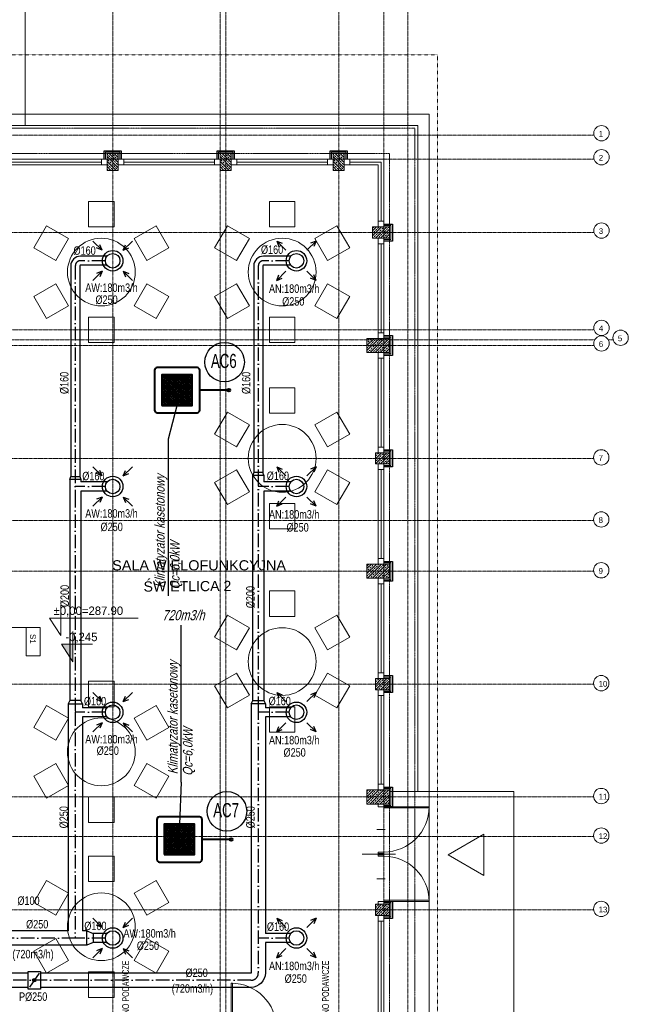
# Model space of a CAD drawing. Header units: millimetres. Extents: x 49908 to 79848, y -11883 to -3092.
# Tile 220 of 222: x 77326 to 78403, y -5794 to -4049. Entities that reach past the tile are written whole.
import ezdxf
from ezdxf.enums import TextEntityAlignment as Align

# ---------------------------------------------------------------- set-up
doc = ezdxf.new("R2010")
doc.units = ezdxf.units.MM
for name, pattern in [('0.5_0.5', [10, 5, -5]), ('ACAD_ISO10W100', [18, 12, -3, 0, -3]), ('AUSGEZOGEN', [0]), ('DASHDOT', [1, 0.5, -0.25, 0, -0.25]), ('DASHED', [19.05, 12.7, -6.35])]:
    doc.linetypes.add(name, pattern=pattern)
doc.layers.get('0').update_dxf_attribs({"color": 9, "lineweight": 9})
for name, color, linetype, lineweight in [('A opis', 9, 'Continuous', 13), ('A stolarka', 9, 'Continuous', 9), ('A wyp ruchome', 9, 'Continuous', 9), ('A_CIENKA', 9, 'Continuous', 9), ('A_HATCH', 9, 'Continuous', 9), ('A_IZOLACJA', 9, 'ZIGZAG', 9), ('A_KONSTRUKCJA', 9, 'Continuous', 25), ('A_OSIE', 9, 'DASHDOT', 9), ('A_PRZERYW', 9, 'DASHED', 9), ('A_WIDOK', 9, 'Continuous', 9), ('S_Klimatyzacja', 4, 'Continuous', 40), ('\x9dciany', 9, 'Continuous', 9)]:
    doc.layers.add(name, color=color, linetype=linetype, lineweight=lineweight)
doc.layers.add('A_WYMIAR', color=9, linetype='Continuous', lineweight=5, transparency=0.2)
doc.layers.add('S_Opis CO', color=2, linetype='Continuous')
for name, color, linetype, true_color in [('S_W_Opis', 7, 'Continuous', 0xb000eb), ('S_W_went nawiewna', 7, 'Continuous', 0x129b2b), ('S_W_went wywiewna', 7, 'Continuous', 0xdf5d0c)]:
    doc.layers.add(name, color=color, linetype=linetype, true_color=true_color)
doc.styles.add('Arial', font='arial.ttf')
doc.styles.add('Arial CE', font='arial.ttf')
doc.styles.add('ROMANS', font='romanpl.shx', dxfattribs={"bigfont": 'romanbigpl.shx'})
doc.linetypes.add('ZIGZAG', pattern='A,0.00254,-5.08,[131,ltypeshp.shx,S=5.08,R=0,X=-5.08,Y=0],-10.16,[131,ltypeshp.shx,S=5.08,R=180,X=5.08,Y=0],-5.08', length=20.32254)
pattern_1 = [(45, (24000, -25), (-4.49012806, 4.49012806), []), (45, (24004.49, -25), (-4.49012806, 4.49012806), [3.175, -1.5875])]

msp = doc.modelspace()

# ---------------------------------------------------------------- hatches: boundary and pattern name
at = {"lineweight": 5, "ltscale": 0.25}
h = msp.add_hatch(dxfattribs=at)
h.set_pattern_fill('ANSI33', color=256, angle=270, style=0)
h.set_pattern_definition([(315, (77475.4694, -4286.6265), (4.4901, 4.4901), []), (315, (77475.4694, -4291.1166), (4.4901, 4.4901), [3.175, -1.5875])])
h.paths.add_polyline_path([(77500.5, -4286.6), (77480.5, -4286.6), (77480.5, -4316.6), (77500.5, -4316.6)])
h = msp.add_hatch(dxfattribs=at)
h.set_pattern_fill('ANSI33', color=256, angle=270, style=0)
h.set_pattern_definition([(315, (77675.4694, -4286.6265), (4.4901, 4.4901), []), (315, (77675.4694, -4291.1166), (4.4901, 4.4901), [3.175, -1.5875])])
h.paths.add_polyline_path([(77700.5, -4286.6), (77680.5, -4286.6), (77680.5, -4316.6), (77700.5, -4316.6)])
h = msp.add_hatch(dxfattribs=at)
h.set_pattern_fill('ANSI33', color=256, angle=270, style=0)
h.set_pattern_definition([(315, (77875.4694, -4286.6265), (4.4901, 4.4901), []), (315, (77875.4694, -4291.1166), (4.4901, 4.4901), [3.175, -1.5875])])
h.paths.add_polyline_path([(77900.5, -4286.6), (77880.5, -4286.6), (77880.5, -4316.6), (77900.5, -4316.6)])
h = msp.add_hatch(dxfattribs=at)
h.set_pattern_fill('ANSI33', color=256, angle=180, style=0)
h.set_pattern_definition([(225, (77980.4694, -4411.6265), (4.4901, -4.4901), []), (225, (77975.979, -4411.6265), (4.4901, -4.4901), [3.175, -1.5875])])
h.paths.add_polyline_path([(77980.5, -4436.6), (77980.5, -4416.6), (77950.5, -4416.6), (77950.5, -4436.6)])
h = msp.add_hatch(dxfattribs=at)
h.set_pattern_fill('ANSI33', color=256, angle=90, style=0)
h.set_pattern_definition(pattern_1)
h.paths.add_polyline_path([(77980.5, -4639.1), (77940.5, -4639.1), (77940.5, -4614.1), (77980.5, -4614.1)])
h = msp.add_hatch(dxfattribs=at)
h.set_pattern_fill('ANSI33', color=256, angle=180, style=0)
h.set_pattern_definition([(225, (77980.4694, -4811.6265), (4.4901, -4.4901), []), (225, (77975.979, -4811.6265), (4.4901, -4.4901), [3.175, -1.5875])])
h.paths.add_polyline_path([(77980.5, -4836.6), (77980.5, -4816.6), (77955.5, -4816.6), (77955.5, -4836.6)])
h = msp.add_hatch(dxfattribs=at)
h.set_pattern_fill('ANSI33', color=256, angle=90, style=0)
h.set_pattern_definition(pattern_1)
h.paths.add_polyline_path([(77980.5, -5039.1), (77940.5, -5039.1), (77940.5, -5014.1), (77980.5, -5014.1)])
h = msp.add_hatch(dxfattribs=at)
h.set_pattern_fill('ANSI33', color=256, angle=180, style=0)
h.set_pattern_definition([(225, (77980.4694, -5211.6265), (4.4901, -4.4901), []), (225, (77975.979, -5211.6265), (4.4901, -4.4901), [3.175, -1.5875])])
h.paths.add_polyline_path([(77980.5, -5236.6), (77980.5, -5216.6), (77955.5, -5216.6), (77955.5, -5236.6)])
h = msp.add_hatch(dxfattribs=at)
h.set_pattern_fill('ANSI33', color=256, angle=90, style=0)
h.set_pattern_definition(pattern_1)
h.paths.add_polyline_path([(77980.5, -5439.1), (77940.5, -5439.1), (77940.5, -5414.1), (77980.5, -5414.1)])
h = msp.add_hatch(dxfattribs=at)
h.set_pattern_fill('ANSI33', color=256, angle=180, style=0)
h.set_pattern_definition([(225, (77980.4694, -5611.6265), (4.4901, -4.4901), []), (225, (77975.979, -5611.6265), (4.4901, -4.4901), [3.175, -1.5875])])
h.paths.add_polyline_path([(77980.5, -5636.6), (77980.5, -5616.6), (77955.5, -5616.6), (77955.5, -5636.6)])
at = {"layer": 'A_CIENKA', "transparency": 33554687}
h = msp.add_hatch(color=256, dxfattribs=at)
h.dxf.hatch_style = 1
h.paths.add_polyline_path([(77419.7, -5156.1), (77399.7, -5156.1), (77419.7, -5186.9)])
at = {"layer": 'S_Klimatyzacja'}
h = msp.add_hatch(dxfattribs=at)
h.set_pattern_fill('ANSI37', color=1)
h.set_pattern_definition([(45, (-2733.6773, -695.0304), (-2.24506403, 2.24506403), []), (135, (-2733.6773, -695.0304), (-2.24506403, -2.24506403), [])])
h.paths.add_polyline_path([(77577.6, -4732.8), (77631.4, -4732.8), (77631.4, -4678.9), (77577.6, -4678.9)])
h = msp.add_hatch(dxfattribs=at)
h.set_pattern_fill('ANSI37', color=1)
h.set_pattern_definition([(45, (-2729.5713, -1490.9625), (-2.24506403, 2.24506403), []), (135, (-2729.5713, -1490.9625), (-2.24506403, -2.24506403), [])])
h.paths.add_polyline_path([(77581.7, -5528.7), (77635.5, -5528.7), (77635.5, -5474.8), (77581.7, -5474.8)])
at = {"layer": 'S_W_went nawiewna'}
h = msp.add_hatch(color=256, dxfattribs=at)
h.dxf.hatch_style = 1
edge = h.paths.add_edge_path()
edge.add_arc((77351.7, -5751.4), 2.99, 269.9978, 629.9978)

# ---------------------------------------------------------------- linework, layer by layer
for p, q in [((78030.5, -4236.6), (77300.5, -4236.6)), ((78030.5, -5416.6), (78030.5, -4236.6)), ((77980.5, -5416.6), (78200.5, -5416.6))]:
    msp.add_line(p, q)
for points in [[(77500.5, -4286.6), (77480.5, -4286.6), (77480.5, -4316.6), (77500.5, -4316.6)], [(77700.5, -4286.6), (77680.5, -4286.6), (77680.5, -4316.6), (77700.5, -4316.6)], [(77900.5, -4286.6), (77880.5, -4286.6), (77880.5, -4316.6), (77900.5, -4316.6)], [(77980.5, -4436.6), (77980.5, -4416.6), (77950.5, -4416.6), (77950.5, -4436.6)], [(77980.5, -4639.1), (77940.5, -4639.1), (77940.5, -4614.1), (77980.5, -4614.1)], [(77980.5, -4836.6), (77980.5, -4816.6), (77955.5, -4816.6), (77955.5, -4836.6)], [(77980.5, -5039.1), (77940.5, -5039.1), (77940.5, -5014.1), (77980.5, -5014.1)], [(77980.5, -5236.6), (77980.5, -5216.6), (77955.5, -5216.6), (77955.5, -5236.6)], [(77980.5, -5439.1), (77940.5, -5439.1), (77940.5, -5414.1), (77980.5, -5414.1)], [(77980.5, -5636.6), (77980.5, -5616.6), (77955.5, -5616.6), (77955.5, -5636.6)]]:
    msp.add_lwpolyline(points, close=True)
at = {"layer": 'A opis', "ltscale": 0.5}
msp.add_line((77991.3, -5527.9), (77931.8, -5527.9), dxfattribs=at)
at = {"layer": 'A stolarka', "linetype": 'AUSGEZOGEN', "lineweight": 0}
for p, q in [((77973, -5484.1), (77958, -5484.1)), ((77973, -5571.6), (77958, -5571.6))]:
    msp.add_line(p, q, dxfattribs=at)
at = {"layer": 'A stolarka'}
for points in [[(77480.5, -4296.6), (77300.5, -4296.6)], [(77470.5, -4301.6), (77310.5, -4301.6)], [(77470.5, -4306.6), (77310.5, -4306.6)], [(77480.5, -4306.6), (77480.5, -4296.6), (77470.5, -4296.6), (77470.5, -4306.6), (77480.5, -4306.6)], [(77680.5, -4296.6), (77500.5, -4296.6)], [(77510.5, -4306.6), (77510.5, -4296.6), (77500.5, -4296.6), (77500.5, -4306.6), (77510.5, -4306.6)], [(77670.5, -4301.6), (77510.5, -4301.6)], [(77670.5, -4306.6), (77510.5, -4306.6)], [(77680.5, -4306.6), (77680.5, -4296.6), (77670.5, -4296.6), (77670.5, -4306.6), (77680.5, -4306.6)], [(77880.5, -4296.6), (77700.5, -4296.6)], [(77710.5, -4306.6), (77710.5, -4296.6), (77700.5, -4296.6), (77700.5, -4306.6), (77710.5, -4306.6)], [(77870.5, -4301.6), (77710.5, -4301.6)], [(77870.5, -4306.6), (77710.5, -4306.6)], [(77880.5, -4306.6), (77880.5, -4296.6), (77870.5, -4296.6), (77870.5, -4306.6), (77880.5, -4306.6)], [(77970.5, -4416.6), (77970.5, -4296.6), (77900.5, -4296.6)], [(77910.5, -4306.6), (77910.5, -4296.6), (77900.5, -4296.6), (77900.5, -4306.6), (77910.5, -4306.6)], [(77965.5, -4406.6), (77965.5, -4301.6), (77910.5, -4301.6)], [(77960.5, -4406.6), (77960.5, -4306.6), (77910.5, -4306.6)], [(77970.5, -4416.6), (77970.5, -4406.6), (77960.5, -4406.6), (77960.5, -4416.6), (77970.5, -4416.6)], [(77970.5, -4446.6), (77970.5, -4436.6), (77960.5, -4436.6), (77960.5, -4446.6), (77970.5, -4446.6)], [(77960.5, -4604.1), (77960.5, -4446.6)], [(77965.5, -4604.1), (77965.5, -4446.6)], [(77970.5, -4614.1), (77970.5, -4436.6)], [(77970.5, -4614.1), (77970.5, -4604.1), (77960.5, -4604.1), (77960.5, -4614.1), (77970.5, -4614.1)], [(77970.5, -4649.1), (77970.5, -4639.1), (77960.5, -4639.1), (77960.5, -4649.1), (77970.5, -4649.1)], [(77970.5, -4816.6), (77970.5, -4639.1)], [(77960.5, -4806.6), (77960.5, -4649.1)], [(77965.5, -4806.6), (77965.5, -4649.1)], [(77970.5, -4816.6), (77970.5, -4806.6), (77960.5, -4806.6), (77960.5, -4816.6), (77970.5, -4816.6)], [(77970.5, -4846.6), (77970.5, -4836.6), (77960.5, -4836.6), (77960.5, -4846.6), (77970.5, -4846.6)], [(77960.5, -5004.1), (77960.5, -4846.6)], [(77965.5, -5004.1), (77965.5, -4846.6)], [(77970.5, -5014.1), (77970.5, -4836.6)], [(77970.5, -5014.1), (77970.5, -5004.1), (77960.5, -5004.1), (77960.5, -5014.1), (77970.5, -5014.1)], [(77970.5, -5049.1), (77970.5, -5039.1), (77960.5, -5039.1), (77960.5, -5049.1), (77970.5, -5049.1)], [(77970.5, -5216.6), (77970.5, -5039.1)], [(77960.5, -5206.6), (77960.5, -5049.1)], [(77965.5, -5206.6), (77965.5, -5049.1)], [(77970.5, -5216.6), (77970.5, -5206.6), (77960.5, -5206.6), (77960.5, -5216.6), (77970.5, -5216.6)], [(77970.5, -5246.6), (77970.5, -5236.6), (77960.5, -5236.6), (77960.5, -5246.6), (77970.5, -5246.6)], [(77960.5, -5404.1), (77960.5, -5246.6)], [(77965.5, -5404.1), (77965.5, -5246.6)], [(77970.5, -5414.1), (77970.5, -5236.6)], [(77970.5, -5414.1), (77970.5, -5404.1), (77960.5, -5404.1), (77960.5, -5414.1), (77970.5, -5414.1)], [(77970.5, -5646.6), (77970.5, -5636.6), (77960.5, -5636.6), (77960.5, -5646.6), (77970.5, -5646.6)], [(77960.5, -5816.6), (77960.5, -5646.6)], [(77965.5, -5816.6), (77965.5, -5646.6)], [(77970.5, -5826.6), (77970.5, -5636.6)]]:
    msp.add_lwpolyline(points, dxfattribs=at)
at = {"layer": 'A stolarka', "linetype": 'AUSGEZOGEN', "lineweight": 0}
for points in [[(77960.5, -5439.1), (77960.5, -5444.1), (77970.5, -5444.1), (77970.5, -5439.1)], [(77970.5, -5444.1), (77970.5, -5446.1), (78050.5, -5446.1), (78050.5, -5444.1)], [(77960.5, -5524.1), (77960.5, -5529.1), (77970.5, -5529.1), (77970.5, -5524.1)], [(77960.5, -5531.6), (77960.5, -5526.6), (77970.5, -5526.6), (77970.5, -5531.6)], [(77960.5, -5616.6), (77960.5, -5611.6), (77970.5, -5611.6), (77970.5, -5616.6)], [(77970.5, -5611.6), (77970.5, -5609.6), (78050.5, -5609.6), (78050.5, -5611.6)], [(77700.5, -5836.6), (77702.5, -5836.6), (77702.5, -5756.6), (77700.5, -5756.6)]]:
    msp.add_lwpolyline(points, close=True, dxfattribs=at)
for centre, start, end in [((77970.5, -5444.1), 270, 0), ((77970.5, -5611.6), 0, 90), ((77700.5, -5836.6), 0, 90)]:
    msp.add_arc(centre, 80, start, end, dxfattribs=at)
at = {"layer": 'A wyp ruchome'}
for points in [[(77493, -4416.6), (77448, -4416.6), (77448, -4371.6), (77493, -4371.6), (77493, -4416.6)], [(77813, -4416.6), (77768, -4416.6), (77768, -4371.6), (77813, -4371.6), (77813, -4416.6)], [(77412.4, -4437.1), (77389.9, -4476.1), (77351, -4453.6), (77373.5, -4414.6), (77412.4, -4437.1)], [(77551, -4476.1), (77528.5, -4437.1), (77567.5, -4414.6), (77590, -4453.6), (77551, -4476.1)], [(77732.4, -4437.1), (77709.9, -4476.1), (77671, -4453.6), (77693.5, -4414.6), (77732.4, -4437.1)], [(77871, -4476.1), (77848.5, -4437.1), (77887.5, -4414.6), (77910, -4453.6), (77871, -4476.1)], [(77389.9, -4517.1), (77412.4, -4556.1), (77373.5, -4578.6), (77351, -4539.6), (77389.9, -4517.1)], [(77528.5, -4556.1), (77551, -4517.1), (77590, -4539.6), (77567.5, -4578.6), (77528.5, -4556.1)], [(77709.9, -4517.1), (77732.4, -4556.1), (77693.5, -4578.6), (77671, -4539.6), (77709.9, -4517.1)], [(77848.5, -4556.1), (77871, -4517.1), (77910, -4539.6), (77887.5, -4578.6), (77848.5, -4556.1)], [(77448, -4576.6), (77493, -4576.6), (77493, -4621.6), (77448, -4621.6), (77448, -4576.6)], [(77768, -4576.6), (77813, -4576.6), (77813, -4621.6), (77768, -4621.6), (77768, -4576.6)], [(77813, -4746.6), (77768, -4746.6), (77768, -4701.6), (77813, -4701.6), (77813, -4746.6)], [(77732.4, -4767.1), (77709.9, -4806.1), (77671, -4783.6), (77693.5, -4744.6), (77732.4, -4767.1)], [(77871, -4806.1), (77848.5, -4767.1), (77887.5, -4744.6), (77910, -4783.6), (77871, -4806.1)], [(77709.9, -4847.1), (77732.4, -4886.1), (77693.5, -4908.6), (77671, -4869.6), (77709.9, -4847.1)], [(77848.5, -4886.1), (77871, -4847.1), (77910, -4869.6), (77887.5, -4908.6), (77848.5, -4886.1)], [(77768, -4906.6), (77813, -4906.6), (77813, -4951.6), (77768, -4951.6), (77768, -4906.6)], [(77813, -5106.6), (77768, -5106.6), (77768, -5061.6), (77813, -5061.6), (77813, -5106.6)], [(77732.4, -5127.1), (77709.9, -5166.1), (77671, -5143.6), (77693.5, -5104.6), (77732.4, -5127.1)], [(77871, -5166.1), (77848.5, -5127.1), (77887.5, -5104.6), (77910, -5143.6), (77871, -5166.1)], [(77709.9, -5207.1), (77732.4, -5246.1), (77693.5, -5268.6), (77671, -5229.6), (77709.9, -5207.1)], [(77848.5, -5246.1), (77871, -5207.1), (77910, -5229.6), (77887.5, -5268.6), (77848.5, -5246.1)], [(77493, -5266.6), (77448, -5266.6), (77448, -5221.6), (77493, -5221.6), (77493, -5266.6)], [(77412.4, -5287.1), (77389.9, -5326.1), (77351, -5303.6), (77373.5, -5264.6), (77412.4, -5287.1)], [(77551, -5326.1), (77528.5, -5287.1), (77567.5, -5264.6), (77590, -5303.6), (77551, -5326.1)], [(77768, -5266.6), (77813, -5266.6), (77813, -5311.6), (77768, -5311.6), (77768, -5266.6)], [(77389.9, -5367.1), (77412.4, -5406.1), (77373.5, -5428.6), (77351, -5389.6), (77389.9, -5367.1)], [(77528.5, -5406.1), (77551, -5367.1), (77590, -5389.6), (77567.5, -5428.6), (77528.5, -5406.1)], [(77448, -5426.6), (77493, -5426.6), (77493, -5471.6), (77448, -5471.6), (77448, -5426.6)], [(77493, -5576.6), (77448, -5576.6), (77448, -5531.6), (77493, -5531.6), (77493, -5576.6)], [(77412.4, -5597.1), (77389.9, -5636.1), (77351, -5613.6), (77373.5, -5574.6), (77412.4, -5597.1)], [(77551, -5636.1), (77528.5, -5597.1), (77567.5, -5574.6), (77590, -5613.6), (77551, -5636.1)], [(77389.9, -5677.1), (77412.4, -5716.1), (77373.5, -5738.6), (77351, -5699.6), (77389.9, -5677.1)], [(77528.5, -5716.1), (77551, -5677.1), (77590, -5699.6), (77567.5, -5738.6), (77528.5, -5716.1)], [(77448, -5736.6), (77493, -5736.6), (77493, -5781.6), (77448, -5781.6), (77448, -5736.6)]]:
    msp.add_lwpolyline(points, close=True, dxfattribs=at)
for centre in [(77470.5, -4496.6), (77790.5, -4496.6), (77790.5, -4826.6), (77790.5, -5186.6), (77470.5, -5346.6), (77470.5, -5656.6)]:
    msp.add_circle(centre, 60, dxfattribs=at)
at = {"layer": 'A_CIENKA'}
for p, q in [((77398.9, -5087), (77398.9, -5140.5)), ((77398.9, -5109.7), (77378.9, -5109.7)), ((77378.9, -5109.7), (77398.9, -5140.5)), ((77398.9, -5109.7), (77535.5, -5109.7))]:
    msp.add_line(p, q, dxfattribs=at)
msp.add_lwpolyline([(77419.7, -5133.5), (77419.7, -5186.9), (77399.7, -5156.1), (77419.7, -5156.1), (77454.6, -5156.1)], dxfattribs=at)
msp.add_lwpolyline([(78084.1, -5529.1), (78147.5, -5492.5), (78147.5, -5565.7)], close=True, dxfattribs=at)
at = {"layer": 'A_HATCH'}
msp.add_line((78200.5, -5416.6), (78200.5, -6936.6), dxfattribs=at)
at = {"layer": 'A_IZOLACJA', "ltscale": 0.005}
for points in [[(77478, -4296.6), (77478, -4284.1), (77503, -4284.1), (77503, -4296.6)], [(77678, -4296.6), (77678, -4284.1), (77703, -4284.1), (77703, -4296.6)], [(77878, -4296.6), (77878, -4284.1), (77903, -4284.1), (77903, -4296.6)], [(77970.5, -4414.1), (77983, -4414.1), (77983, -4439.1), (77970.5, -4439.1)], [(77970.5, -4611.6), (77983, -4611.6), (77983, -4641.6), (77970.5, -4641.6)], [(77970.5, -4814.1), (77983, -4814.1), (77983, -4839.1), (77970.5, -4839.1)], [(77970.5, -5011.6), (77983, -5011.6), (77983, -5041.6), (77970.5, -5041.6)], [(77970.5, -5214.1), (77983, -5214.1), (77983, -5239.1), (77970.5, -5239.1)], [(77970.5, -5411.6), (77983, -5411.6), (77983, -5441.6), (77970.5, -5441.6)], [(77970.5, -5614.1), (77983, -5614.1), (77983, -5639.1), (77970.5, -5639.1)]]:
    msp.add_lwpolyline(points, dxfattribs=at)
at = {"layer": 'A_KONSTRUKCJA'}
for points in [[(77475.5, -4296.6), (77475.5, -4281.6), (77505.5, -4281.6), (77505.5, -4296.6)], [(77675.5, -4296.6), (77675.5, -4281.6), (77705.5, -4281.6), (77705.5, -4296.6)], [(77875.5, -4296.6), (77875.5, -4281.6), (77905.5, -4281.6), (77905.5, -4296.6)], [(77970.5, -4411.6), (77985.5, -4411.6), (77985.5, -4441.6), (77970.5, -4441.6)], [(77970.5, -4609.1), (77985.5, -4609.1), (77985.5, -4644.1), (77970.5, -4644.1)], [(77970.5, -4811.6), (77985.5, -4811.6), (77985.5, -4841.6), (77970.5, -4841.6)], [(77970.5, -5009.1), (77985.5, -5009.1), (77985.5, -5044.1), (77970.5, -5044.1)], [(77970.5, -5211.6), (77985.5, -5211.6), (77985.5, -5241.6), (77970.5, -5241.6)], [(77970.5, -5409.1), (77985.5, -5409.1), (77985.5, -5444.1), (77970.5, -5444.1)], [(77970.5, -5611.6), (77985.5, -5611.6), (77985.5, -5641.6), (77970.5, -5641.6)]]:
    msp.add_lwpolyline(points, dxfattribs=at)
at = {"layer": 'A_OSIE', "ltscale": 0.3, "transparency": 33554559}
for p, q in [((77490.5, -3903), (77490.5, -7140.1)), ((77680.5, -3898.7), (77680.5, -7144.4)), ((77690.5, -3903), (77690.5, -7140.1)), ((77890.5, -3903), (77890.5, -7140.1)), ((77970.5, -3903), (77970.5, -7140.1)), ((78013, -3903), (78013, -7140.1)), ((75440.8, -4254.1), (78342.6, -4254.1)), ((78341.8, -4296.6), (75440.8, -4296.6)), ((78341.8, -4426.6), (75440.8, -4426.6)), ((75440.8, -4599.1), (78341.8, -4599.1)), ((78343.7, -4616.6), (75440.8, -4616.6)), ((78377.4, -4616.6), (78367.8, -4616.6)), ((78341.8, -4626.6), (75440.8, -4626.6)), ((78341.8, -4826.6), (75440.8, -4826.6)), ((75440.8, -4936.6), (78341.8, -4936.6)), ((78341.8, -5026.6), (75440.8, -5026.6)), ((78341.8, -5226.6), (75440.8, -5226.6)), ((78341.8, -5426.6), (75440.8, -5426.6)), ((75440.8, -5496.6), (78341.8, -5496.6)), ((78341.8, -5626.6), (75440.8, -5626.6))]:
    msp.add_line(p, q, dxfattribs=at)
at = {"layer": 'A_PRZERYW', "ltscale": 0.01}
for points in [[(78025.5, -5826.6), (78025.5, -4241.6), (77100.5, -4241.6)], [(77100.5, -4286.6), (77980.5, -4286.6), (77980.5, -5826.6)]]:
    msp.add_lwpolyline(points, dxfattribs=at)
at = {"layer": 'A_WIDOK', "linetype": '0.5_0.5', "ltscale": 0.02}
for q in [(76465.5, -4111.6), (78065.5, -5826.6)]:
    msp.add_line((78065.5, -4111.6), q, dxfattribs=at)
at = {"layer": 'A_WYMIAR'}
msp.add_lwpolyline([(77280.5, -5126.3), (77362.4, -5126.3), (77362.4, -5176.3), (77342.4, -5176.3), (77337.4, -5176.3), (77337.4, -5126.3)], dxfattribs=at)
for centre in [(78355.7, -4250.5), (78355.7, -4293), (78355.7, -4423), (78355.7, -4595.5), (78389.5, -4613), (78355.7, -4623), (78355.3, -4824.9), (78355.3, -4934.9), (78355.3, -5024.9), (78355.3, -5224.9), (78355.3, -5424.9), (78355.3, -5494.9), (78355.3, -5624.9)]:
    msp.add_circle(centre, 13.6, dxfattribs=at)
at = {"layer": 'S_Klimatyzacja'}
for p, q in [((77696, -4705.8), (77644.5, -4705.8)), ((77700.1, -5501.8), (77648.6, -5501.8))]:
    msp.add_line(p, q, dxfattribs=at)
at = {"layer": 'S_Klimatyzacja', "color": 3}
for points in [[(77569.3, -4745.8), (77639.8, -4745.8, 0.414214), (77644.5, -4741.1), (77644.5, -4670.6, 0.414214), (77639.8, -4665.8), (77569.3, -4665.8, 0.414214), (77564.5, -4670.6), (77564.5, -4741.1, 0.414214)], [(77573.4, -5541.8), (77643.9, -5541.8, 0.414214), (77648.6, -5537), (77648.6, -5466.5, 0.414214), (77643.9, -5461.8), (77573.4, -5461.8, 0.414214), (77568.6, -5466.5), (77568.6, -5537, 0.414214)]]:
    msp.add_lwpolyline(points, format="xyb", close=True, dxfattribs=at)
for points in [[(77577.6, -4732.8), (77631.4, -4732.8), (77631.4, -4678.9), (77577.6, -4678.9)], [(77581.7, -5528.7), (77635.5, -5528.7), (77635.5, -5474.8), (77581.7, -5474.8)]]:
    msp.add_lwpolyline(points, close=True, dxfattribs=at)
at = {"layer": 'S_Klimatyzacja', "ltscale": 0.01}
for centre in [(77696, -4705.8), (77700.1, -5501.8)]:
    msp.add_circle(centre, 2.27, dxfattribs=at)
at = {"layer": 'S_Opis CO', "color": 1, "ltscale": 0.1}
for p, q in [((77589.1, -4792.3), (77604.5, -4732.8)), ((77612, -5400.5), (77608.6, -5474.8))]:
    msp.add_line(p, q, dxfattribs=at)
at = {"layer": 'S_Opis CO', "color": 3, "ltscale": 0.1}
for p, q in [((77589.1, -5070.4), (77589.1, -4792.3)), ((77612, -5400.5), (77612, -5122.3))]:
    msp.add_line(p, q, dxfattribs=at)
at = {"layer": 'S_Opis CO', "color": 3}
for centre in [(77688.6, -4656.1), (77692.7, -5452)]:
    msp.add_circle(centre, 35, dxfattribs=at)
at = {"layer": 'S_W_went nawiewna', "ltscale": 2}
for p, q in [((77780.8, -4441.5), (77790.5, -4445.6)), ((77780.8, -4441.5), (77784.8, -4451.2)), ((77780.8, -4441.5), (77797, -4457.7)), ((77850.6, -4441.5), (77834.4, -4457.7)), ((77850.6, -4441.5), (77840.9, -4445.6)), ((77850.6, -4441.5), (77846.6, -4451.2)), ((77780.8, -4511.4), (77797, -4495.2)), ((77850.6, -4511.4), (77834.4, -4495.2)), ((77780.8, -4511.4), (77784.8, -4501.7)), ((77780.8, -4511.4), (77790.5, -4507.3)), ((77850.6, -4511.4), (77840.9, -4507.3)), ((77850.6, -4511.4), (77846.6, -4501.7)), ((77780.8, -4841.5), (77790.5, -4845.6)), ((77780.8, -4841.5), (77784.8, -4851.2)), ((77780.8, -4841.5), (77797, -4857.7)), ((77850.6, -4841.5), (77834.4, -4857.7)), ((77850.6, -4841.5), (77840.9, -4845.6)), ((77850.6, -4841.5), (77846.6, -4851.2)), ((77805.6, -4868.5), (77758.3, -4868.5)), ((77805.6, -4884.5), (77758.3, -4884.5)), ((77780.8, -4911.4), (77797, -4895.2)), ((77780.8, -4911.4), (77784.8, -4901.7)), ((77850.6, -4911.4), (77834.4, -4895.2)), ((77850.6, -4911.4), (77846.6, -4901.7)), ((77780.8, -4911.4), (77790.5, -4907.3)), ((77850.6, -4911.4), (77840.9, -4907.3)), ((77780.8, -5241.5), (77790.5, -5245.6)), ((77780.8, -5241.5), (77784.8, -5251.2)), ((77780.8, -5241.5), (77797, -5257.7)), ((77850.6, -5241.5), (77834.4, -5257.7)), ((77850.6, -5241.5), (77840.9, -5245.6)), ((77850.6, -5241.5), (77846.6, -5251.2)), ((77805.6, -5268.5), (77760.8, -5268.5)), ((77805.6, -5284.5), (77760.8, -5284.5)), ((77780.8, -5311.4), (77797, -5295.2)), ((77780.8, -5311.4), (77784.8, -5301.7)), ((77850.6, -5311.4), (77834.4, -5295.2)), ((77850.6, -5311.4), (77846.6, -5301.7)), ((77780.8, -5311.4), (77790.5, -5307.3)), ((77850.6, -5311.4), (77840.9, -5307.3)), ((77780.8, -5641.5), (77790.5, -5645.6)), ((77780.8, -5641.5), (77784.8, -5651.2)), ((77780.8, -5641.5), (77797, -5657.7)), ((77850.6, -5641.5), (77834.4, -5657.7)), ((77850.6, -5641.5), (77840.9, -5645.6)), ((77850.6, -5641.5), (77846.6, -5651.2)), ((77805.6, -5668.5), (77760.8, -5668.5)), ((77805.6, -5684.5), (77760.8, -5684.5)), ((77780.8, -5711.4), (77797, -5695.2)), ((77780.8, -5711.4), (77784.8, -5701.7)), ((77850.6, -5711.4), (77834.4, -5695.2)), ((77850.6, -5711.4), (77846.6, -5701.7)), ((77780.8, -5711.4), (77790.5, -5707.3)), ((77850.6, -5711.4), (77840.9, -5707.3))]:
    msp.add_line(p, q, dxfattribs=at)
at = {"layer": 'S_W_went nawiewna'}
for p, q in [((77740.3, -4851.7), (77738.3, -4856.5)), ((77756.3, -4851.7), (77740.3, -4851.7)), ((77758.3, -4856.5), (77756.3, -4851.7)), ((77735.8, -5261.4), (77738.3, -5255.4)), ((77738.3, -5255.4), (77758.3, -5255.4)), ((77758.3, -5255.4), (77760.8, -5261.4)), ((77360.4, -5739), (77343.1, -5763.8))]:
    msp.add_line(p, q, dxfattribs=at)
at = {"layer": 'S_W_went nawiewna', "color": 1, "linetype": 'ACAD_ISO10W100', "ltscale": 2}
for p, q in [((77802.8, -4876.5), (77748.3, -4876.5)), ((77802.8, -5276.5), (77748.3, -5276.5)), ((77802.8, -5676.5), (77748.3, -5676.5))]:
    msp.add_line(p, q, dxfattribs=at)
at = {"layer": 'S_W_went nawiewna', "ltscale": 2}
for points in [[(77805.6, -4468.5), (77757.3, -4468.5, 0.414214), (77740.3, -4485.5), (77740.3, -4851.7)], [(77805.6, -4484.5), (77757.3, -4484.5, 0.414214), (77756.3, -4485.5), (77756.3, -4851.7)], [(77760.8, -5261.4), (77735.8, -5261.4), (77735.8, -5738.4, -0.414214), (77735.3, -5738.9), (77362.6, -5738.9)], [(77760.8, -5684.5), (77760.8, -5738.4, -0.414214), (77735.3, -5763.9), (77362.6, -5763.9)]]:
    msp.add_lwpolyline(points, format="xyb", dxfattribs=at)
at = {"layer": 'S_W_went nawiewna', "color": 1, "linetype": 'ACAD_ISO10W100', "ltscale": 2}
for points in [[(77802.8, -4476.5), (77757.3, -4476.5, 0.414214), (77748.3, -4485.5), (77748.3, -4851.7)], [(77748.3, -5265.8), (77748.3, -5738.4, -0.414214), (77735.3, -5751.4), (77255.5, -5751.4)]]:
    msp.add_lwpolyline(points, format="xyb", dxfattribs=at)
at = {"layer": 'S_W_went nawiewna', "ltscale": 2}
for points in [[(77738.3, -5255.4), (77738.3, -4856.5), (77758.3, -4856.5), (77758.3, -4868.5)], [(77758.3, -4884.5), (77758.3, -5255.4)], [(77760.8, -5261.4), (77760.8, -5268.5)], [(77760.8, -5284.5), (77760.8, -5668.5)], [(77340.9, -5738.9), (77255.5, -5738.9)], [(77340.9, -5763.9), (77255.5, -5763.9)]]:
    msp.add_lwpolyline(points, dxfattribs=at)
at = {"layer": 'S_W_went nawiewna', "color": 1, "linetype": 'ACAD_ISO10W100', "ltscale": 2}
msp.add_lwpolyline([(77748.3, -4851.7), (77748.3, -5265.8)], dxfattribs=at)
at = {"layer": 'S_W_went nawiewna'}
msp.add_lwpolyline([(77362.6, -5735.9), (77362.6, -5766.9), (77340.9, -5766.9), (77340.9, -5735.9)], close=True, dxfattribs=at)
for centre, radius in [((77815.7, -4476.5), 18.2), ((77815.7, -4476.5), 12.9), ((77815.7, -4876.5), 18.2), ((77815.7, -4876.5), 12.9), ((77815.7, -5276.5), 18.2), ((77815.7, -5276.5), 12.9), ((77815.7, -5676.5), 18.2), ((77815.7, -5676.5), 12.9), ((77351.7, -5751.4), 2.99)]:
    msp.add_circle(centre, radius, dxfattribs=at)
at = {"layer": 'S_W_went wywiewna', "ltscale": 2}
for p, q in [((77471.8, -4457.7), (77455.6, -4441.5)), ((77471.8, -4457.7), (77467.8, -4448.1)), ((77509.2, -4457.7), (77525.4, -4441.5)), ((77509.2, -4457.7), (77513.2, -4448.1)), ((77471.8, -4457.7), (77462.1, -4453.7)), ((77509.2, -4457.7), (77518.9, -4453.7)), ((77471.8, -4495.2), (77455.6, -4511.4)), ((77471.8, -4495.2), (77462.1, -4499.2)), ((77471.8, -4495.2), (77467.8, -4504.8)), ((77509.2, -4495.2), (77518.9, -4499.2)), ((77509.2, -4495.2), (77513.2, -4504.8)), ((77509.2, -4495.2), (77525.4, -4511.4)), ((77471.8, -4857.7), (77455.6, -4841.5)), ((77471.8, -4857.7), (77467.8, -4848.1)), ((77509.2, -4857.7), (77525.4, -4841.5)), ((77509.2, -4857.7), (77513.2, -4848.1)), ((77414.4, -4863.8), (77414.4, -5255.4)), ((77434.4, -4863.8), (77434.4, -4868.5)), ((77471.8, -4857.7), (77462.1, -4853.7)), ((77509.2, -4857.7), (77518.9, -4853.7)), ((77480.4, -4868.5), (77434.4, -4868.5)), ((77480.4, -4884.5), (77434.4, -4884.5)), ((77434.4, -4884.5), (77434.4, -5255.4)), ((77471.8, -4895.2), (77455.6, -4911.4)), ((77471.8, -4895.2), (77462.1, -4899.2)), ((77471.8, -4895.2), (77467.8, -4904.8)), ((77509.2, -4895.2), (77518.9, -4899.2)), ((77509.2, -4895.2), (77513.2, -4904.8)), ((77509.2, -4895.2), (77525.4, -4911.4)), ((77471.8, -5257.7), (77455.6, -5241.5)), ((77471.8, -5257.7), (77467.8, -5248.1)), ((77509.2, -5257.7), (77525.4, -5241.5)), ((77509.2, -5257.7), (77513.2, -5248.1)), ((77411.9, -5261.4), (77411.9, -5664)), ((77436.9, -5261.4), (77436.9, -5268.5)), ((77480.4, -5268.5), (77436.9, -5268.5)), ((77471.8, -5257.7), (77462.1, -5253.7)), ((77509.2, -5257.7), (77518.9, -5253.7)), ((77480.4, -5284.5), (77436.9, -5284.5)), ((77436.9, -5284.5), (77436.9, -5664)), ((77471.8, -5295.2), (77455.6, -5311.4)), ((77471.8, -5295.2), (77462.1, -5299.2)), ((77471.8, -5295.2), (77467.8, -5304.8)), ((77509.2, -5295.2), (77518.9, -5299.2)), ((77509.2, -5295.2), (77513.2, -5304.8)), ((77509.2, -5295.2), (77525.4, -5311.4)), ((77471.8, -5657.7), (77455.6, -5641.5)), ((77471.8, -5657.7), (77467.8, -5648.1)), ((77509.2, -5657.7), (77525.4, -5641.5)), ((77509.2, -5657.7), (77513.2, -5648.1)), ((77411.9, -5664), (77206.5, -5664)), ((77444.8, -5664), (77436.9, -5664)), ((77480.4, -5668.5), (77455.7, -5668.5)), ((77471.8, -5657.7), (77462.1, -5653.7)), ((77509.2, -5657.7), (77518.9, -5653.7)), ((77480.4, -5684.5), (77455.7, -5684.5)), ((77444.8, -5689), (77206.5, -5689)), ((77471.8, -5695.2), (77455.6, -5711.4)), ((77471.8, -5695.2), (77462.1, -5699.2)), ((77471.8, -5695.2), (77467.8, -5704.8)), ((77509.2, -5695.2), (77518.9, -5699.2)), ((77509.2, -5695.2), (77513.2, -5704.8)), ((77509.2, -5695.2), (77525.4, -5711.4))]:
    msp.add_line(p, q, dxfattribs=at)
at = {"layer": 'S_W_went wywiewna'}
for p, q in [((77414.4, -4863.8), (77416.4, -4859)), ((77434.4, -4863.8), (77414.4, -4863.8)), ((77416.4, -4859), (77432.4, -4859)), ((77432.4, -4859), (77434.4, -4863.8)), ((77414.4, -5255.4), (77411.9, -5261.4)), ((77411.9, -5261.4), (77436.9, -5261.4)), ((77434.4, -5255.4), (77414.4, -5255.4)), ((77436.9, -5261.4), (77434.4, -5255.4)), ((77444.8, -5689), (77444.8, -5664)), ((77444.8, -5664), (77455.7, -5668.5)), ((77455.7, -5668.5), (77455.7, -5684.5)), ((77455.7, -5684.5), (77444.8, -5689))]:
    msp.add_line(p, q, dxfattribs=at)
at = {"layer": 'S_W_went wywiewna', "color": 1, "linetype": 'ACAD_ISO10W100', "ltscale": 2}
for p, q in [((77477.6, -4876.5), (77424.4, -4876.5)), ((77424.4, -4889.7), (77424.4, -5276.5)), ((77477.6, -5276.5), (77424.4, -5276.5)), ((77424.4, -5276.5), (77424.4, -5676.5)), ((77424.4, -5676.5), (77165.5, -5676.5)), ((77477.6, -5676.5), (77424.4, -5676.5))]:
    msp.add_line(p, q, dxfattribs=at)
at = {"layer": 'S_W_went wywiewna', "ltscale": 2}
for points in [[(77480.4, -4468.5), (77433.4, -4468.5, 0.414214), (77416.4, -4485.5), (77416.4, -4859)], [(77480.4, -4484.5), (77433.4, -4484.5, 0.414214), (77432.4, -4485.5), (77432.4, -4859)]]:
    msp.add_lwpolyline(points, format="xyb", dxfattribs=at)
at = {"layer": 'S_W_went wywiewna', "color": 1, "linetype": 'ACAD_ISO10W100', "ltscale": 2}
msp.add_lwpolyline([(77477.6, -4476.5), (77433.4, -4476.5, 0.414214), (77424.4, -4485.5), (77424.4, -4889.7)], format="xyb", dxfattribs=at)
at = {"layer": 'S_W_went wywiewna'}
for centre, radius in [((77490.5, -4476.5), 18.2), ((77490.5, -4476.5), 12.9), ((77490.5, -4876.5), 18.2), ((77490.5, -4876.5), 12.9), ((77490.5, -5276.5), 18.2), ((77490.5, -5276.5), 12.9), ((77490.5, -5676.5), 18.2), ((77490.5, -5676.5), 12.9)]:
    msp.add_circle(centre, radius, dxfattribs=at)
at = {"layer": '\x9dciany'}
for p, q in [((77335.5, -4236.6), (77335.5, -3916.6)), ((78050.5, -4216.6), (77100.5, -4216.6)), ((78050.5, -4216.6), (78050.5, -5826.6))]:
    msp.add_line(p, q, dxfattribs=at)

# ---------------------------------------------------------------- texts
at = {"layer": 'A_CIENKA', "char_height": 15, "attachment_point": 1}
for s, width, heights, insert in [('%%P0,00=287.90', 222.066, [17.5], (77385.9, -5089.1)), ('-0,245', 48.771, [0], (77406.7, -5135.5))]:
    msp.add_mtext_dynamic_manual_height_columns(s, width=width, gutter_width=17.5, heights=heights, dxfattribs=dict(at, insert=insert))
at = {"layer": 'A_WYMIAR', "char_height": 10, "attachment_point": 1, "style": 'Arial'}
for s, insert in [('1', (78350.9, -4246.5)), ('2', (78350.9, -4289)), ('3', (78350.9, -4419)), ('4', (78350.9, -4591.5)), ('6', (78350.9, -4619)), ('5', (78384.7, -4609)), ('7', (78350.5, -4821)), ('8', (78350.5, -4931)), ('9', (78350.5, -5021)), ('10', (78350.5, -5221)), ('11', (78350.5, -5421)), ('12', (78350.5, -5491)), ('13', (78350.5, -5621))]:
    msp.add_mtext_dynamic_manual_height_columns(s, width=473.698, gutter_width=1.25, heights=[0], dxfattribs=dict(at, insert=insert))
at = {"layer": 'A_WYMIAR', "insert": (77354.3, -5138), "char_height": 10, "attachment_point": 1, "rotation": 270, "style": 'Arial'}
msp.add_mtext_dynamic_manual_height_columns('S1', width=473.698, gutter_width=1.25, heights=[9.22], dxfattribs=at)
at = {"layer": 'S_Opis CO', "color": 3, "style": 'ROMANS', "width": 0.7}
for s, p in [('AC6', (77687.2, -4654)), ('AC7', (77691.3, -5449.9))]:
    msp.add_text(s, height=25, dxfattribs=at).set_placement(p, align=Align.MIDDLE_CENTER)
at = {"layer": 'S_Opis CO', "lineweight": 18, "style": 'ROMANS', "oblique": 15, "width": 0.8}
for s, p in [('Klimatyzator kasetonowy', (77582.4, -5056.3)), ('Qc=6,0kW', (77608.9, -5059.2)), ('Klimatyzator kasetonowy', (77605.3, -5386.4)), ('Qc=6,0kW', (77631.8, -5389.2))]:
    msp.add_text(s, height=17, rotation=90, dxfattribs=at).set_placement(p)
at = {"layer": 'S_W_Opis', "lineweight": 18, "style": 'ROMANS', "width": 0.8}
for s, p in [('%%C160', (77421.2, -4465.9)), ('%%C160', (77753, -4464.3)), ('AW:180m3/h', (77442, -4531.7)), ('AN:180m3/h', (77767.2, -4533.4)), ('%%c250', (77460.1, -4553)), ('%%c250', (77790.5, -4556.1)), ('%%C160', (77436.7, -4865.5)), ('%%C160', (77763.3, -4865)), ('AW:180m3/h', (77442, -4931.7)), ('AN:180m3/h', (77767.2, -4933.4)), ('%%c250', (77469.1, -4955.5)), ('%%c250', (77798.2, -4956.4)), ('%%C160', (77439.7, -5264.3)), ('%%C160', (77766.5, -5264.1)), ('AW:180m3/h', (77442, -5331.7)), ('AN:180m3/h', (77767.2, -5333.4)), ('%%c250', (77462.2, -5352)), ('%%c250', (77792.9, -5355.2)), ('%%c100', (77321.9, -5617.8)), ('%%C250', (77337.3, -5659.5)), ('%%C160', (77440.3, -5662.5)), ('%%C160', (77763.5, -5663.8)), ('AW:180m3/h', (77509.5, -5675.8)), ('%%c250', (77533.3, -5697.6)), ('(720m3/h)', (77312.9, -5712.5)), ('AN:180m3/h', (77767.2, -5733.4)), ('%%C250', (77619.5, -5745.6)), ('(720m3/h)', (77595.1, -5773.4)), ('%%c250', (77794.9, -5755.9)), ('P%%c250', (77324.8, -5787.8))]:
    msp.add_text(s, height=15, dxfattribs=at).set_placement(p)
for s, p in [('%%C160', (77412.3, -4712.6)), ('%%C160', (77734.2, -4712.6)), ('%%C200', (77413, -5090.1)), ('%%C200', (77741.8, -5092)), ('%%C250', (77411.4, -5482.1)), ('%%C250', (77741.8, -5482.1))]:
    msp.add_text(s, height=15, rotation=90, dxfattribs=at).set_placement(p)
at = {"layer": 'S_W_Opis', "style": 'ROMANS', "oblique": 15, "width": 0.8}
msp.add_text('720m3/h', height=18, dxfattribs=at).set_placement((77615.6, -5104.1), align=Align.MIDDLE)
at = {"layer": '\x9dciany', "linetype": 'Continuous', "lineweight": 35, "style": 'Arial CE', "width": 1.014337}
msp.add_text('SALA WIELOFUNKCYJNA', height=18, dxfattribs=at).set_placement((77489.6, -5025.1), (77797.2, -5025.1), align=Align.FIT)
at = {"layer": '\x9dciany', "style": 'Arial CE', "width": 0.992471}
msp.add_text('ŚWIETLICA 2', height=18, rotation=0.4007, dxfattribs=at).set_placement((77545.2, -5062.7), (77700.5, -5061.6), align=Align.FIT)
at = {"layer": '\x9dciany', "linetype": 'Continuous', "lineweight": 35, "style": 'Arial CE'}
for s, height, rotation, width, p, p2 in [('ŚWIETLICA 2', 18, 0.4007, 0.992471, (77545.2, -5062.7), (77700.5, -5061.6)), ('OKNO PODAWCZE', 12, 90, 0.751571, (77519.4, -5829.8), (77519.4, -5716.4)), ('OKNO PODAWCZE', 12, 90, 0.751571, (77873.2, -5829.9), (77873.2, -5716.5))]:
    msp.add_text(s, height=height, rotation=rotation, dxfattribs=dict(at, width=width)).set_placement(p, p2, align=Align.FIT)

doc.saveas('drawing.dxf')
